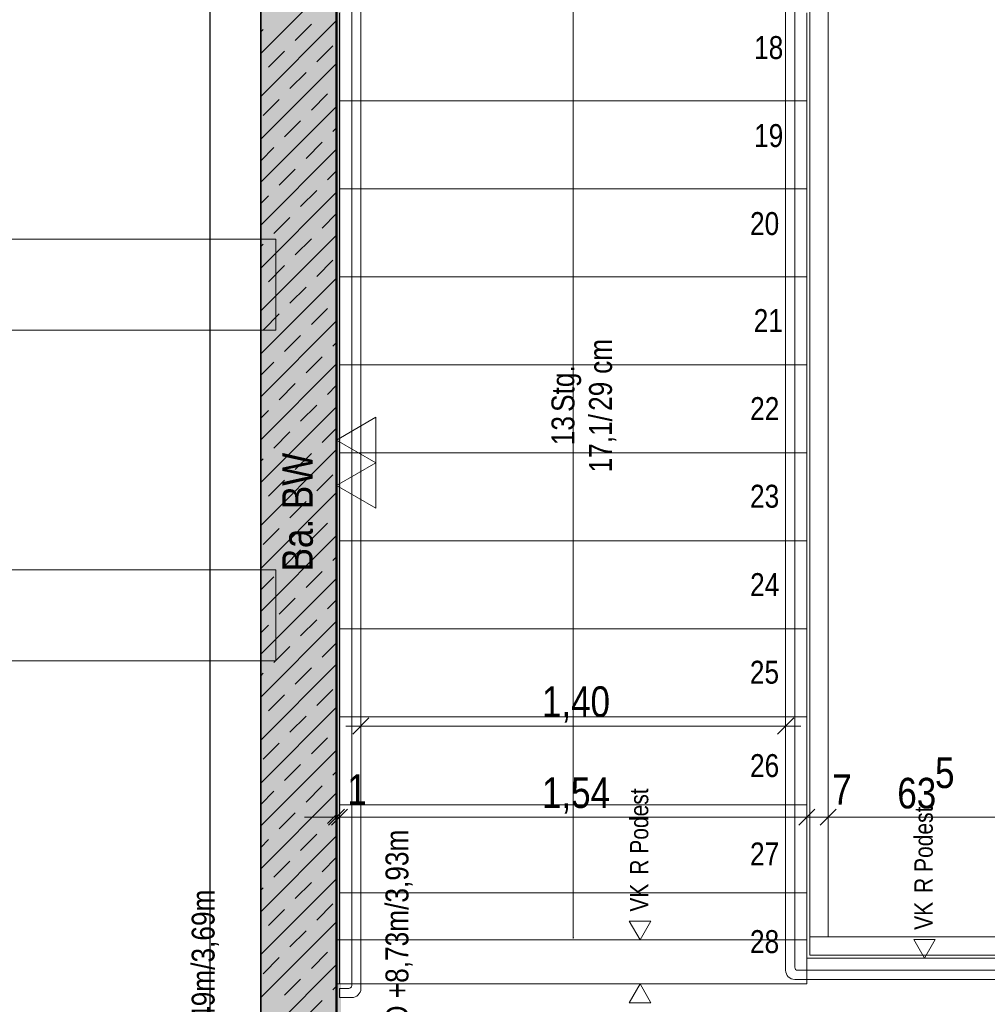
# Model space of a CAD drawing. Extents: x -620 to 300, y 62 to 1107.
# Tile 115 of 256: x -61 to 2, y 873 to 938. Entities that reach past the tile are written whole.
import ezdxf
from ezdxf.lldxf.tags import DXFTag

# ---------------------------------------------------------------- set-up
doc = ezdxf.new("R2010")
doc.units = 0
doc.layers.get('0').update_dxf_attribs({"lineweight": 35})
for name, color, linetype, lineweight, true_color in [('00_Beschriftung UZ', 3, 'Continuous', 13, 0x00ff00), ('30 -34 Innenwände- 1 tragend', 7, 'Continuous', 13, 0xdd0806), ('30 -35 Decken- 1 Konstruktion-Träger- Stahlbeton -Ortbeton', 7, 'grob-A06G9FRA8I', 13, 0x33aa00), ('30 -35 Decken- 2.1 Treppen Innen 2D', 7, 'Continuous', 9, 0x599559), ('70 -72 Beschriftung- 2 Beschriftung Bauteile', 7, 'Continuous', 9, 0x9999ff), ('70 -75 Raumstempel- 1 Raumstempel', 1, 'Continuous', 50, 0xff0000), ('70 -76 Bemaßung- 2 Allgemein', 9, 'Continuous', 5, 0x808080), ('E_Leerrohr_Detailnummer', 1, 'Continuous', 25, 0xff0000), ('iwb_Schraffur_Wand in Bauart BABW', 7, 'Continuous', 13, 0xac59ff), ('iwb_Sichtbeton', 2, 'Continuous', 50, 0xffff00), ('iwb_Sichtbeton-Shading', 2, 'Continuous', 50, 0xffff00)]:
    doc.layers.add(name, color=color, linetype=linetype, lineweight=lineweight, true_color=true_color)
doc.layers.add('70 -75 Raumstempel- 3 Wandstempel', color=7, linetype='Continuous', lineweight=50)
doc.styles.get("Standard").update_dxf_attribs({"font": 'ARIALN.TTF'})
tags = doc.linetypes.add('grob-A06G9FRA8I', pattern=[14, 3, -8, 3]).pattern_tags.tags
tags[8:9] = [DXFTag(74, 4), DXFTag(75, 0), DXFTag(340, '0'), DXFTag(46, 0.0), DXFTag(50, 0.0), DXFTag(44, 0.0), DXFTag(45, 0.0)]
tags[6:7] = [DXFTag(74, 4), DXFTag(75, 0), DXFTag(340, '0'), DXFTag(46, 0.0), DXFTag(50, 0.0), DXFTag(44, 0.0), DXFTag(45, 0.0)]
tags[4:5] = [DXFTag(74, 4), DXFTag(75, 0), DXFTag(340, '0'), DXFTag(46, 0.0), DXFTag(50, 0.0), DXFTag(44, 0.0), DXFTag(45, 0.0)]

# ---------------------------------------------------------------- blocks, each defined once
blk = doc.blocks.new('Shading-A06G9FN58I', base_point=(42.225, 216.053))
at = {"layer": 'iwb_Sichtbeton-Shading', "color": 51, "true_color": 0xffff7f}
blk.add_solid([(-40.875, 988.053), (-40.275, 988.053), (-40.875, 829.253), (-40.275, 829.853)], dxfattribs=at)
blk = doc.blocks.new('Referenz-A06G9FRB8I')
at = {"layer": '30 -34 Innenwände- 1 tragend', "color": 0, "linetype": 'Continuous', "ltscale": 0.13}
for p, q in [((-45.575, 994.553), (-45.575, 829.553)), ((-40.575, 994.553), (-40.575, 829.553))]:
    blk.add_line(p, q, dxfattribs=at)
at = {"layer": '30 -34 Innenwände- 1 tragend', "color": 0, "lineweight": 35}
for p, q in [((-45.575, 994.553), (-45.575, 829.553)), ((-40.575, 994.553), (-40.575, 829.553))]:
    blk.add_line(p, q, dxfattribs=at)
at = {"layer": '30 -34 Innenwände- 1 tragend', "color": 0, "lineweight": 9}
for p, q in [((-45.575, 935.782), (-40.575, 940.782)), ((-45.575, 935.782), (-40.575, 940.782)), ((-45.575, 932.954), (-40.575, 937.954)), ((-45.575, 932.954), (-40.575, 937.954)), ((-45.575, 937.197), (-45.418, 937.354)), ((-45.575, 937.197), (-45.418, 937.354)), ((-43.296, 936.647), (-42.236, 937.708)), ((-43.296, 936.647), (-42.236, 937.708)), ((-45.064, 934.879), (-44.004, 935.94)), ((-45.064, 934.879), (-44.004, 935.94)), ((-41.882, 935.233), (-40.822, 936.294)), ((-41.882, 935.233), (-40.822, 936.294)), ((-45.575, 930.126), (-40.575, 935.126)), ((-45.575, 930.126), (-40.575, 935.126)), ((-43.65, 933.465), (-42.589, 934.526)), ((-43.65, 933.465), (-42.589, 934.526)), ((-45.418, 931.697), (-44.357, 932.758)), ((-45.418, 931.697), (-44.357, 932.758)), ((-42.236, 932.051), (-41.175, 933.112)), ((-42.236, 932.051), (-41.175, 933.112)), ((-45.575, 927.297), (-40.575, 932.297)), ((-45.575, 927.297), (-40.575, 932.297)), ((-44.004, 930.283), (-42.943, 931.344)), ((-44.004, 930.283), (-42.943, 931.344)), ((-40.822, 930.637), (-40.575, 930.883)), ((-40.822, 930.637), (-40.575, 930.883)), ((-45.575, 928.711), (-44.711, 929.576)), ((-45.575, 928.711), (-44.711, 929.576)), ((-45.575, 924.469), (-40.575, 929.469)), ((-45.575, 924.469), (-40.575, 929.469)), ((-42.589, 928.869), (-41.529, 929.93)), ((-42.589, 928.869), (-41.529, 929.93)), ((-44.357, 927.101), (-43.296, 928.162)), ((-44.357, 927.101), (-43.296, 928.162)), ((-41.175, 927.455), (-40.575, 928.054)), ((-41.175, 927.455), (-40.575, 928.054)), ((-42.943, 925.687), (-41.882, 926.748)), ((-42.943, 925.687), (-41.882, 926.748)), ((-45.575, 921.64), (-40.575, 926.64)), ((-45.575, 921.64), (-40.575, 926.64)), ((-45.575, 925.883), (-45.064, 926.394)), ((-45.575, 925.883), (-45.064, 926.394)), ((-44.711, 923.919), (-43.65, 924.98)), ((-44.711, 923.919), (-43.65, 924.98)), ((-41.529, 924.273), (-40.575, 925.226)), ((-41.529, 924.273), (-40.575, 925.226)), ((-45.575, 918.812), (-40.575, 923.812)), ((-45.575, 918.812), (-40.575, 923.812)), ((-43.296, 922.505), (-42.236, 923.566)), ((-43.296, 922.505), (-42.236, 923.566)), ((-45.575, 923.054), (-45.418, 923.212)), ((-45.575, 923.054), (-45.418, 923.212)), ((-45.064, 920.737), (-44.004, 921.798)), ((-45.064, 920.737), (-44.004, 921.798)), ((-41.882, 921.091), (-40.822, 922.152)), ((-41.882, 921.091), (-40.822, 922.152)), ((-45.575, 915.983), (-40.575, 920.983)), ((-45.575, 915.983), (-40.575, 920.983)), ((-43.65, 919.323), (-42.589, 920.384)), ((-43.65, 919.323), (-42.589, 920.384)), ((-42.236, 917.909), (-41.175, 918.97)), ((-42.236, 917.909), (-41.175, 918.97)), ((-45.418, 917.555), (-44.357, 918.616)), ((-45.418, 917.555), (-44.357, 918.616)), ((-45.575, 913.155), (-40.575, 918.155)), ((-45.575, 913.155), (-40.575, 918.155)), ((-44.004, 916.141), (-42.943, 917.202)), ((-44.004, 916.141), (-42.943, 917.202)), ((-40.822, 916.495), (-40.575, 916.741)), ((-40.822, 916.495), (-40.575, 916.741)), ((-42.589, 914.727), (-41.529, 915.788)), ((-42.589, 914.727), (-41.529, 915.788)), ((-45.575, 914.569), (-44.711, 915.434)), ((-45.575, 914.569), (-44.711, 915.434)), ((-45.575, 910.327), (-40.575, 915.327)), ((-45.575, 910.327), (-40.575, 915.327)), ((-44.357, 912.959), (-43.296, 914.02)), ((-44.357, 912.959), (-43.296, 914.02)), ((-41.175, 913.313), (-40.575, 913.912)), ((-41.175, 913.313), (-40.575, 913.912)), ((-45.575, 907.498), (-40.575, 912.498)), ((-45.575, 907.498), (-40.575, 912.498)), ((-42.943, 911.545), (-41.882, 912.606)), ((-42.943, 911.545), (-41.882, 912.606)), ((-45.575, 911.741), (-45.064, 912.252)), ((-45.575, 911.741), (-45.064, 912.252)), ((-44.711, 909.777), (-43.65, 910.838)), ((-44.711, 909.777), (-43.65, 910.838)), ((-41.529, 910.131), (-40.575, 911.084)), ((-41.529, 910.131), (-40.575, 911.084)), ((-45.575, 904.67), (-40.575, 909.67)), ((-45.575, 904.67), (-40.575, 909.67)), ((-43.296, 908.363), (-42.236, 909.424)), ((-43.296, 908.363), (-42.236, 909.424)), ((-45.575, 908.912), (-45.418, 909.07)), ((-45.575, 908.912), (-45.418, 909.07)), ((-41.882, 906.949), (-40.822, 908.009)), ((-41.882, 906.949), (-40.822, 908.009)), ((-45.064, 906.595), (-44.004, 907.656)), ((-45.064, 906.595), (-44.004, 907.656)), ((-45.575, 901.841), (-40.575, 906.841)), ((-45.575, 901.841), (-40.575, 906.841)), ((-43.65, 905.181), (-42.589, 906.242)), ((-43.65, 905.181), (-42.589, 906.242)), ((-42.236, 903.767), (-41.175, 904.827)), ((-42.236, 903.767), (-41.175, 904.827)), ((-45.575, 899.013), (-40.575, 904.013)), ((-45.575, 899.013), (-40.575, 904.013)), ((-45.418, 903.413), (-44.357, 904.474)), ((-45.418, 903.413), (-44.357, 904.474)), ((-44.004, 901.999), (-42.943, 903.06)), ((-44.004, 901.999), (-42.943, 903.06)), ((-40.822, 902.353), (-40.575, 902.599)), ((-40.822, 902.353), (-40.575, 902.599)), ((-42.589, 900.585), (-41.529, 901.645)), ((-42.589, 900.585), (-41.529, 901.645)), ((-45.575, 900.427), (-44.711, 901.292)), ((-45.575, 900.427), (-44.711, 901.292)), ((-45.575, 896.184), (-40.575, 901.184)), ((-45.575, 896.184), (-40.575, 901.184)), ((-44.357, 898.817), (-43.296, 899.878)), ((-44.357, 898.817), (-43.296, 899.878)), ((-41.175, 899.171), (-40.575, 899.77)), ((-41.175, 899.171), (-40.575, 899.77)), ((-45.575, 893.356), (-40.575, 898.356)), ((-45.575, 893.356), (-40.575, 898.356)), ((-42.943, 897.403), (-41.882, 898.463)), ((-42.943, 897.403), (-41.882, 898.463)), ((-45.575, 897.599), (-45.064, 898.11)), ((-45.575, 897.599), (-45.064, 898.11)), ((-41.529, 895.989), (-40.575, 896.942)), ((-41.529, 895.989), (-40.575, 896.942)), ((-44.711, 895.635), (-43.65, 896.696)), ((-44.711, 895.635), (-43.65, 896.696)), ((-45.575, 890.528), (-40.575, 895.528)), ((-45.575, 890.528), (-40.575, 895.528)), ((-45.575, 894.77), (-45.418, 894.928)), ((-45.575, 894.77), (-45.418, 894.928)), ((-43.296, 894.221), (-42.236, 895.281)), ((-43.296, 894.221), (-42.236, 895.281)), ((-41.882, 892.807), (-40.822, 893.867)), ((-41.882, 892.807), (-40.822, 893.867)), ((-45.064, 892.453), (-44.004, 893.514)), ((-45.064, 892.453), (-44.004, 893.514)), ((-45.575, 887.699), (-40.575, 892.699)), ((-45.575, 887.699), (-40.575, 892.699)), ((-43.65, 891.039), (-42.589, 892.099)), ((-43.65, 891.039), (-42.589, 892.099)), ((-42.236, 889.625), (-41.175, 890.685)), ((-42.236, 889.625), (-41.175, 890.685)), ((-45.575, 884.871), (-40.575, 889.871)), ((-45.575, 884.871), (-40.575, 889.871)), ((-45.418, 889.271), (-44.357, 890.332)), ((-45.418, 889.271), (-44.357, 890.332)), ((-44.004, 887.857), (-42.943, 888.917)), ((-44.004, 887.857), (-42.943, 888.917)), ((-40.822, 888.21), (-40.575, 888.456)), ((-40.822, 888.21), (-40.575, 888.456)), ((-45.575, 886.285), (-44.711, 887.15)), ((-45.575, 886.285), (-44.711, 887.15)), ((-42.589, 886.443), (-41.529, 887.503)), ((-42.589, 886.443), (-41.529, 887.503)), ((-45.575, 882.042), (-40.575, 887.042)), ((-45.575, 882.042), (-40.575, 887.042)), ((-44.357, 884.675), (-43.296, 885.736)), ((-44.357, 884.675), (-43.296, 885.736)), ((-41.175, 885.028), (-40.575, 885.628)), ((-41.175, 885.028), (-40.575, 885.628)), ((-45.575, 879.214), (-40.575, 884.214)), ((-45.575, 879.214), (-40.575, 884.214)), ((-45.575, 883.456), (-45.064, 883.968)), ((-45.575, 883.456), (-45.064, 883.968)), ((-42.943, 883.261), (-41.882, 884.321)), ((-42.943, 883.261), (-41.882, 884.321)), ((-41.529, 881.846), (-40.575, 882.8)), ((-41.529, 881.846), (-40.575, 882.8)), ((-44.711, 881.493), (-43.65, 882.554)), ((-44.711, 881.493), (-43.65, 882.554)), ((-45.575, 876.385), (-40.575, 881.385)), ((-45.575, 876.385), (-40.575, 881.385)), ((-45.575, 880.628), (-45.418, 880.786)), ((-45.575, 880.628), (-45.418, 880.786)), ((-43.296, 880.079), (-42.236, 881.139)), ((-43.296, 880.079), (-42.236, 881.139)), ((-45.064, 878.311), (-44.004, 879.372)), ((-45.064, 878.311), (-44.004, 879.372)), ((-41.882, 878.664), (-40.822, 879.725)), ((-41.882, 878.664), (-40.822, 879.725)), ((-45.575, 873.557), (-40.575, 878.557)), ((-45.575, 873.557), (-40.575, 878.557)), ((-43.65, 876.897), (-42.589, 877.957)), ((-43.65, 876.897), (-42.589, 877.957)), ((-45.418, 875.129), (-44.357, 876.19)), ((-45.418, 875.129), (-44.357, 876.19)), ((-42.236, 875.482), (-41.175, 876.543)), ((-42.236, 875.482), (-41.175, 876.543)), ((-45.575, 870.729), (-40.575, 875.729)), ((-45.575, 870.729), (-40.575, 875.729)), ((-44.004, 873.715), (-42.943, 874.775)), ((-44.004, 873.715), (-42.943, 874.775)), ((-40.822, 874.068), (-40.575, 874.314)), ((-40.822, 874.068), (-40.575, 874.314)), ((-42.589, 872.3), (-41.529, 873.361)), ((-42.589, 872.3), (-41.529, 873.361))]:
    blk.add_line(p, q, dxfattribs=at)
at = {"layer": '30 -35 Decken- 1 Konstruktion-Träger- Stahlbeton -Ortbeton', "color": 0, "linetype": 'grob-A06G9FRA8I', "ltscale": 0.13}
for p, q in [((-122.575, 923.553), (-44.575, 923.553)), ((-44.575, 923.553), (-44.575, 917.553)), ((-44.575, 917.553), (-122.575, 917.553)), ((-122.575, 901.753), (-44.575, 901.753)), ((-44.575, 901.753), (-44.575, 895.753)), ((-44.575, 895.753), (-122.575, 895.753))]:
    blk.add_line(p, q, dxfattribs=at)
at = {"layer": '30 -35 Decken- 2.1 Treppen Innen 2D', "color": 0, "linetype": 'Continuous', "ltscale": 0.13}
for p, q in [((-24.975, 966.853), (-24.975, 877.453)), ((-38.975, 874.153), (-38.975, 953.473)), ((-39.575, 953.273), (-39.575, 874.353)), ((-10.975, 875.353), (-10.975, 952.253)), ((-10.375, 952.053), (-10.375, 875.553)), ((-9.375, 877.553), (-9.375, 950.053)), ((-8.175, 950.053), (-8.175, 877.553)), ((-40.375, 932.653), (-40.375, 938.453)), ((-9.575, 938.453), (-9.575, 932.653)), ((-40.375, 926.853), (-40.375, 932.653)), ((-9.575, 932.653), (-40.375, 932.653)), ((-9.575, 932.653), (-9.575, 926.853)), ((-9.575, 926.853), (-40.375, 926.853)), ((-40.375, 921.053), (-40.375, 926.853)), ((-9.575, 926.853), (-9.575, 921.053)), ((-40.375, 921.053), (-9.575, 921.053)), ((-40.375, 915.253), (-40.375, 921.053)), ((-9.575, 921.053), (-9.575, 915.253)), ((-40.375, 909.453), (-40.375, 915.253)), ((-40.375, 915.253), (-9.575, 915.253)), ((-9.575, 915.253), (-9.575, 909.453)), ((-40.375, 903.653), (-40.375, 909.453)), ((-40.375, 909.453), (-9.575, 909.453)), ((-9.575, 909.453), (-9.575, 903.653)), ((-40.375, 903.653), (-9.575, 903.653)), ((-40.375, 897.853), (-40.375, 903.653)), ((-9.575, 903.653), (-9.575, 897.853)), ((-40.375, 892.053), (-40.375, 897.853)), ((-40.375, 897.853), (-9.575, 897.853)), ((-9.575, 897.853), (-9.575, 892.053)), ((-40.375, 886.253), (-40.375, 892.053)), ((-9.575, 892.053), (-40.375, 892.053)), ((-9.575, 892.053), (-9.575, 886.253)), ((-40.375, 880.453), (-40.375, 886.253)), ((-40.375, 886.253), (-9.575, 886.253)), ((-9.575, 886.253), (-9.575, 880.453)), ((-40.375, 880.453), (-9.575, 880.453)), ((-40.375, 874.453), (-40.375, 880.453)), ((-9.575, 880.453), (-9.575, 874.453)), ((-21.288, 878.588), (-20.575, 877.353)), ((-19.863, 878.588), (-21.288, 878.588)), ((-20.575, 877.353), (-19.863, 878.588)), ((-9.375, 876.353), (-9.375, 877.553)), ((-9.375, 877.553), (5.725, 877.553)), ((-8.175, 877.553), (-9.375, 877.553)), ((-1.113, 877.388), (-2.538, 877.388)), ((-2.538, 877.388), (-1.825, 876.153)), ((-1.825, 876.153), (-1.113, 877.388)), ((-9.575, 876.153), (-9.575, 874.453)), ((5.925, 876.153), (-9.575, 876.153)), ((5.725, 876.353), (-9.375, 876.353)), ((-10.175, 875.353), (6.525, 875.353)), ((-9.575, 874.453), (-40.575, 874.453)), ((-40.575, 874.453), (-40.575, 829.553)), ((-9.575, 874.453), (-40.375, 874.453)), ((-39.775, 874.153), (-40.375, 874.153)), ((-40.375, 874.153), (-40.375, 873.553)), ((-21.288, 873.219), (-20.575, 874.453)), ((-20.575, 874.453), (-19.863, 873.219)), ((6.725, 874.753), (-10.375, 874.753)), ((-40.375, 873.553), (-39.575, 873.553)), ((-19.863, 873.219), (-21.288, 873.219))]:
    blk.add_line(p, q, dxfattribs=at)
at = {"layer": '30 -35 Decken- 2.1 Treppen Innen 2D', "color": 0, "linetype": 'Continuous', "lineweight": 5, "ltscale": 0.13}
for p, q in [((-24.975, 877.453), (-24.991, 877.517)), ((-24.991, 877.517), (-24.957, 877.516)), ((-24.957, 877.516), (-24.975, 877.453))]:
    blk.add_line(p, q, dxfattribs=at)
at = {"layer": '30 -35 Decken- 2.1 Treppen Innen 2D', "color": 0, "linetype": 'grob-A06G9FRA8I', "ltscale": 0.13}
for p, q in [((-9.575, 877.353), (-40.575, 877.353)), ((-40.575, 877.353), (-40.575, 829.553)), ((-9.575, 876.153), (-9.575, 877.353)), ((5.925, 876.153), (-9.575, 876.153))]:
    blk.add_line(p, q, dxfattribs=at)
at = {"layer": '30 -35 Decken- 2.1 Treppen Innen 2D', "color": 0, "linetype": 'Continuous', "ltscale": 0.13}
for centre, major_axis in [((-10.175, 875.553), (-0.2, 0)), ((-10.375, 875.353), (-0.6, 0)), ((-39.775, 874.353), (0, -0.2)), ((-39.575, 874.153), (0, -0.6))]:
    blk.add_ellipse(centre, major_axis=major_axis, ratio=1, start_param=0, end_param=1.570796, dxfattribs=at)
at = {"layer": '70 -72 Beschriftung- 2 Beschriftung Bauteile', "color": 0}
for p, q in [((-40.575, 910.303), (-37.977, 911.803)), ((-37.977, 911.803), (-37.977, 908.803)), ((-37.977, 908.803), (-40.575, 910.303)), ((-40.575, 907.303), (-37.977, 908.803)), ((-37.977, 908.803), (-37.977, 905.803)), ((-37.977, 905.803), (-40.575, 907.303))]:
    blk.add_line(p, q, dxfattribs=at)
at = {"layer": '70 -75 Raumstempel- 1 Raumstempel', "color": 0, "linetype": 'Continuous', "ltscale": 0.5}
blk.add_line((-40.575, 829.553), (-40.575, 988.053), dxfattribs=at)
at = {"layer": '70 -76 Bemaßung- 2 Allgemein', "color": 0, "linetype": 'Continuous', "ltscale": 0.13}
for p, q in [((-38.975, 888.953), (-38.975, 892.453)), ((-10.975, 888.953), (-10.975, 892.453)), ((-39.975, 891.453), (-37.915, 891.453)), ((-12.036, 891.453), (-37.915, 891.453)), ((-9.975, 891.453), (-12.036, 891.453)), ((-40.575, 882.953), (-40.575, 886.453)), ((-40.375, 882.953), (-40.375, 886.453)), ((-40.375, 882.953), (-40.375, 886.453)), ((-9.575, 882.953), (-9.575, 886.453)), ((-9.575, 882.953), (-9.575, 886.453)), ((-8.175, 882.953), (-8.175, 886.453)), ((-8.175, 882.953), (-8.175, 886.453)), ((-41.636, 885.453), (-42.696, 885.453)), ((-39.575, 885.453), (-41.636, 885.453)), ((-41.375, 885.453), (-39.315, 885.453)), ((-41.375, 885.453), (-39.315, 885.453)), ((-40.375, 885.453), (-40.575, 885.453)), ((-10.636, 885.453), (-39.315, 885.453)), ((-39.315, 885.453), (-38.255, 885.453)), ((-10.636, 885.453), (-11.696, 885.453)), ((-8.575, 885.453), (-10.636, 885.453)), ((-8.575, 885.453), (-10.636, 885.453)), ((-8.175, 885.453), (-9.575, 885.453)), ((-9.175, 885.453), (-7.115, 885.453)), ((-9.175, 885.453), (-7.115, 885.453)), ((-7.115, 885.453), (-6.055, 885.453)), ((3.464, 885.453), (-7.115, 885.453))]:
    blk.add_line(p, q, dxfattribs=at)
at = {"layer": '70 -76 Bemaßung- 2 Allgemein', "color": 0, "linetype": 'Continuous', "lineweight": 20, "ltscale": 0.2}
for p, q in [((-39.506, 890.923), (-38.445, 891.984)), ((-10.445, 891.984), (-11.506, 890.923)), ((-40.045, 885.984), (-41.106, 884.923)), ((-40.906, 884.923), (-39.845, 885.984)), ((-40.906, 884.923), (-39.845, 885.984)), ((-9.045, 885.984), (-10.106, 884.923)), ((-9.045, 885.984), (-10.106, 884.923)), ((-8.706, 884.923), (-7.645, 885.984)), ((-8.706, 884.923), (-7.645, 885.984))]:
    blk.add_line(p, q, dxfattribs=at)
at = {"layer": '00_Beschriftung UZ', "color": 0, "linetype": 'Continuous', "lineweight": 5, "ltscale": 0.13, "insert": (-37.351, 867.655), "char_height": 1.51033, "attachment_point": 1, "rotation": 90}
blk.add_mtext('{\\fArial Narrow;UK RD +8,73m/3,93m}', dxfattribs=at)
at = {"layer": '00_Beschriftung UZ', "color": 0, "linetype": 'ByBlock', "lineweight": 5, "ltscale": 0.13, "insert": (-50.126, 863.704), "char_height": 1.51033, "attachment_point": 1, "rotation": 90}
blk.add_mtext('{\\fArial Narrow;UK RD +8,49m/3,69m}', dxfattribs=at)
at = {"layer": '30 -35 Decken- 2.1 Treppen Innen 2D', "color": 0, "linetype": 'ByBlock', "ltscale": 0.13, "attachment_point": 1}
for s, insert, char_height, rotation in [('{\\fArial Narrow;18}', (-13.056, 936.926), 1.51033, 0.001), ('{\\fArial Narrow;19}', (-13.056, 931.126), 1.51033, 0.001), ('{\\fArial Narrow;20}', (-13.325, 925.326), 1.51033, 0.001), ('{\\fArial Narrow;21}', (-13.083, 918.932), 1.51033, 0.001), ('{\\fArial Narrow;cm}', (-23.934, 914.666), 1.51033, 90), ('{\\fArial Narrow;Stg.}', (-26.41, 912.156), 1.51033, 90), ('{\\fArial Narrow;29}', (-23.934, 912.224), 1.51033, 90), ('{\\fArial Narrow;22}', (-13.316, 913.132), 1.51033, 0.001), ('{\\fArial Narrow;17,1/}', (-23.934, 908.166), 1.51033, 90), ('{\\fArial Narrow;13}', (-26.41, 909.962), 1.51033, 90), ('{\\fArial Narrow;23}', (-13.325, 907.356), 1.51033, 0.001), ('{\\fArial Narrow;24}', (-13.319, 901.532), 1.51033, 0.001), ('{\\fArial Narrow;25}', (-13.334, 895.756), 1.51033, 0.001), ('{\\fArial Narrow;26}', (-13.325, 889.602), 1.51033, 0.001), ('{\\fArial Narrow;Podest}', (-21.24, 883.037), 1.20826, 90), ('{\\fArial Narrow;Podest}', (-2.49, 881.837), 1.20826, 90), ('{\\fArial Narrow;27}', (-13.325, 883.778), 1.51033, 0.001), ('{\\fArial Narrow;R}', (-21.24, 881.653), 1.20826, 90), ('{\\fArial Narrow;R}', (-2.49, 880.453), 1.20826, 90), ('{\\fArial Narrow;VK}', (-21.24, 879.22), 1.20826, 90), ('{\\fArial Narrow;VK}', (-2.49, 878.02), 1.20826, 90), ('{\\fArial Narrow;28}', (-13.328, 878.002), 1.51033, 0.001)]:
    blk.add_mtext(s, dxfattribs=dict(at, insert=insert, char_height=char_height, rotation=rotation))
at = {"layer": '70 -75 Raumstempel- 3 Wandstempel', "color": 0, "linetype": 'Continuous', "ltscale": 0.5, "insert": (-44.158, 901.645), "char_height": 2.01377, "attachment_point": 1, "rotation": 90}
blk.add_mtext('{\\fArial Narrow;Ba. BW}', dxfattribs=at)
at = {"layer": '70 -76 Bemaßung- 2 Allgemein', "color": 0, "linetype": 'Continuous', "ltscale": 0.13, "char_height": 2.01377, "attachment_point": 1}
for s, insert in [('{\\fArial Narrow;1,40}', (-27.044, 894.069)), ('{\\fArial Narrow;5}', (-1.13, 889.381)), ('{\\fArial Narrow;1}', (-39.866, 888.279)), ('{\\fArial Narrow;1,54}', (-27.039, 888.069)), ('{\\fArial Narrow;7}', (-7.897, 888.279)), ('{\\fArial Narrow;63}', (-3.615, 888.039))]:
    blk.add_mtext(s, dxfattribs=dict(at, insert=insert))
blk = doc.blocks.new('Referenz-A06G9FRD8I')
at = {"layer": 'iwb_Schraffur_Wand in Bauart BABW', "linetype": 'Continuous', "ltscale": 0.13}
blk.add_hatch(color=256, dxfattribs=at).paths.add_polyline_path([(-45.573, 824.553), (-45.573, 988.053), (-44.075, 988.053), (-44.075, 999.153), (-42.075, 999.153), (-42.075, 988.085), (-40.573, 988.085), (-40.573, 829.553), (-35.573, 829.553), (-35.573, 824.553)])
at = {"layer": 'iwb_Sichtbeton', "linetype": 'Continuous', "ltscale": 0.5}
blk.add_solid([(-40.875, 988.053), (-40.275, 988.053), (-40.875, 829.253), (-40.275, 829.853)], dxfattribs=at)
blk = doc.blocks.new('Polygon-A06G9FW18I')
at = {"color": 0, "linetype": 'ByBlock', "lineweight": -2, "ltscale": 0.25}
blk.add_line((-48.912, 820.694), (-48.912, 1010.72), dxfattribs=at)

msp = doc.modelspace()

# ---------------------------------------------------------------- block references
at = {"color": 8, "lineweight": 25, "ltscale": 0.25, "true_color": 0x808080}
for name in ['Referenz-A06G9FRB8I', 'Referenz-A06G9FRD8I']:
    msp.add_blockref(name, (0, 0), dxfattribs=at)
msp.add_blockref('Shading-A06G9FN58I', (42.225, 216.053))
at = {"layer": 'E_Leerrohr_Detailnummer', "ltscale": 0.25}
msp.add_blockref('Polygon-A06G9FW18I', (0, 0), dxfattribs=at)

doc.saveas('drawing.dxf')
